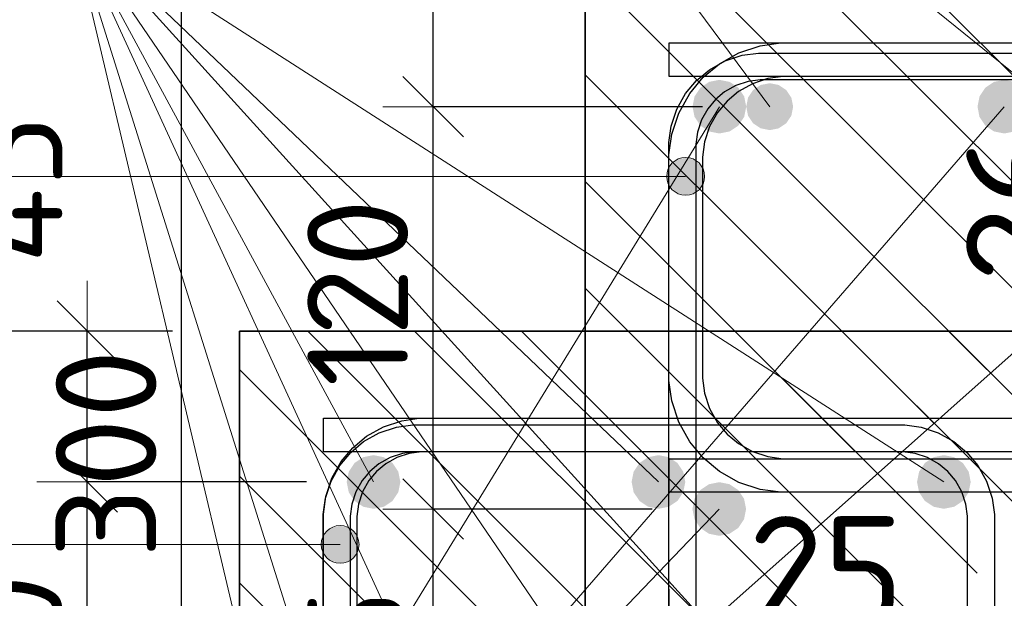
# Model space of a CAD drawing. Header units: metres. Extents: x -38 to 97, y -15 to 21.
# Tile 90 of 225: x 72.094 to 72.388, y 4.49 to 4.662. Entities that reach past the tile are written whole.
import ezdxf

# ---------------------------------------------------------------- set-up
doc = ezdxf.new("R2010")
doc.units = ezdxf.units.M
doc.header["$PDMODE"] = 65
for name, color, linetype, lineweight in [('XR$3$Арм. стержнями верхней зоны', 180, 'Continuous', 35), ('XR$3$Арм. стержнями нижней зоны', 180, 'Continuous', 35), ('XR$3$Арм.стержн. Арматура края', 96, 'Continuous', 35), ('XR$3$Арм.стержн. Доп. арматура', 180, 'Continuous', 35), ('XR$3$Арм.стержн. Хомут', 240, 'Continuous', 35), ('XR$3$Арм.стержн.горизонт. 1', 180, 'Continuous', 35), ('XR$3$Размерная линия (1)', 7, 'Continuous', 13), ('XR$3$Размерная линия_ общее', 7, 'Continuous', 13), ('XR$6$Арм. стержнями верхней зоны', 180, 'Continuous', 35), ('XR$6$Арм.стержн. Арматура края', 96, 'Continuous', 35), ('XR$6$Арм.стержн. Хомут', 240, 'Continuous', 35), ('XR$6$Арм.стержн.горизонт. 1', 180, 'Continuous', 35), ('XR$6$Размерная линия (1)', 7, 'Continuous', 13), ('XR$6$Размерная линия_ общее', 7, 'Continuous', 13)]:
    doc.layers.add(name, color=color, linetype=linetype, lineweight=lineweight)
doc.styles.add('ISOCPEUR', font='txt')
doc.dimstyles.new('DIMSTYLE_11', dxfattribs={"dimtxt": 0.033, "dimasz": 0.0375, "dimexe": 0, "dimexo": 0, "dimgap": 0.0165, "dimtad": 2, "dimdec": 0, "dimlfac": 1000, "dimrnd": 1, "dimzin": 12, "dimdsep": 46, "dimtxsty": 'ISOCPEUR', "dimblk1": 'ALL_ML_STRICH', "dimblk2": 'ALL_ML_STRICH', "dimsah": 1, "dimcen": 0, "dimclrd": 7, "dimclre": 256, "dimclrt": 7, "dimadec": 0, "dimazin": 0, "dimtfac": 1, "dimtdec": 0, "dimtix": 1, "dimtmove": 2, "dimatfit": 3, "dimfxl": 0, "dimtvp": 1.2, "dimtzin": 0, "dimlwd": 0, "dimlwe": -3, "dimarcsym": 0})
doc.dimstyles.new('DIMSTYLE_12', dxfattribs={"dimtxt": 0.03, "dimasz": 0.03, "dimexe": 0, "dimexo": 0, "dimgap": 0.015, "dimtad": 2, "dimdec": 0, "dimlfac": 1000, "dimrnd": 1, "dimzin": 12, "dimdsep": 46, "dimtxsty": 'ISOCPEUR', "dimblk1": 'ALL_ML_STRICH', "dimblk2": 'ALL_ML_STRICH', "dimsah": 1, "dimcen": 0, "dimclrd": 7, "dimclre": 256, "dimclrt": 7, "dimadec": 0, "dimazin": 0, "dimtfac": 1, "dimtdec": 0, "dimtix": 1, "dimtmove": 2, "dimatfit": 3, "dimfxl": 0, "dimtzin": 0, "dimlwd": 0, "dimlwe": -3, "dimarcsym": 0})
doc.dimstyles.new('DIMSTYLE_14', dxfattribs={"dimtxt": 0.03, "dimasz": 0.03, "dimexe": 0, "dimexo": 0, "dimgap": 0.015, "dimtad": 2, "dimdec": 0, "dimlfac": 1000, "dimrnd": 1, "dimzin": 12, "dimdsep": 46, "dimtxsty": 'ISOCPEUR', "dimblk1": 'ALL_ML_STRICH', "dimblk2": 'ALL_ML_STRICH', "dimsah": 1, "dimcen": 0, "dimclrd": 7, "dimclre": 256, "dimclrt": 7, "dimadec": 0, "dimazin": 0, "dimtfac": 1, "dimtdec": 0, "dimtix": 1, "dimtmove": 2, "dimatfit": 3, "dimfxl": 0, "dimtvp": 1.2, "dimtzin": 0, "dimlwd": 0, "dimlwe": -3, "dimarcsym": 0})
doc.dimstyles.new('DIMSTYLE_23', dxfattribs={"dimtxt": 0.03, "dimasz": 0.03, "dimexe": 0, "dimexo": 0, "dimgap": 0.015, "dimtad": 2, "dimdec": 0, "dimlfac": 1000, "dimrnd": 5, "dimzin": 12, "dimdsep": 46, "dimtxsty": 'ISOCPEUR', "dimblk1": 'ALL_ML_STRICH', "dimblk2": 'ALL_ML_STRICH', "dimsah": 1, "dimcen": 0, "dimclrd": 7, "dimclre": 256, "dimclrt": 7, "dimadec": 0, "dimazin": 0, "dimtfac": 1, "dimtdec": 0, "dimtix": 1, "dimtmove": 2, "dimatfit": 3, "dimfxl": 0, "dimtvp": 1.2, "dimtzin": 0, "dimlwd": 0, "dimlwe": -3, "dimarcsym": 0})
doc.dimstyles.new('DIMSTYLE_24', dxfattribs={"dimtxt": 0.03, "dimasz": 0.03, "dimexe": 0, "dimexo": 0, "dimgap": 0.015, "dimtad": 2, "dimdec": 0, "dimlfac": 1000, "dimrnd": 5, "dimzin": 12, "dimdsep": 46, "dimtxsty": 'ISOCPEUR', "dimblk1": 'ALL_ML_STRICH', "dimblk2": 'ALL_ML_STRICH', "dimsah": 1, "dimcen": 0, "dimclrd": 7, "dimclre": 256, "dimclrt": 7, "dimadec": 0, "dimazin": 0, "dimtfac": 1, "dimtdec": 0, "dimtix": 1, "dimtmove": 2, "dimatfit": 3, "dimfxl": 0, "dimtzin": 0, "dimlwd": 0, "dimlwe": -3, "dimarcsym": 0})
pattern_1 = [(135, (0, 0), (-0.031819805, -0.031819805), [0.4, -0.05, 0, -0.05]), (135, (-0.01591, -0.01591), (-0.031819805, -0.031819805), [0.8, -0.1, 0.1, -0.1])]

# ---------------------------------------------------------------- blocks, each defined once
blk = doc.blocks.new('ALL_ML_STRICH')
at = {"color": 0, "linetype": 'ByBlock', "lineweight": -2}
for p, q in [((0, -0.5), (0, 0.5)), ((-0.3, -0.3), (0.3, 0.3)), ((-1, 0), (0.5, 0))]:
    blk.add_line(p, q, dxfattribs=at)
blk = doc.blocks.new('*D80')
at = {"layer": 'DEFPOINTS', "color": 7, "linetype": 'Continuous', "lineweight": 13, "transparency": 33554687}
for p in [(72.26266, 4.68139), (72.14232, 4.38139), (72.26262, 4.38139)]:
    blk.add_point(p, dxfattribs=at)
at = {"layer": 'XR$3$Размерная линия (1)', "color": 9, "linetype": 'Continuous', "lineweight": -2, "true_color": 0xc7c7c7, "transparency": 33554687}
for p, q in [((72.24266, 4.68139), (72.14232, 4.68139)), ((72.24262, 4.38139), (72.14232, 4.38139))]:
    blk.add_line(p, q, dxfattribs=at)
at = {"layer": 'XR$3$Размерная линия (1)', "color": 7, "linetype": 'Continuous', "lineweight": -2, "transparency": 33554687}
blk.add_line((72.14232, 4.38139), (72.14232, 4.68139), dxfattribs=at)
at = {"layer": 'XR$3$Размерная линия (1)', "color": 7, "linetype": 'Continuous', "lineweight": 13, "transparency": 33554687, "xscale": 0.03, "yscale": 0.03, "zscale": 0.03}
for p, rotation in [((72.14232, 4.68139), 90), ((72.14232, 4.38139), 270)]:
    blk.add_blockref('ALL_ML_STRICH', p, dxfattribs=dict(at, rotation=rotation))
at = {"layer": 'XR$3$Размерная линия (1)', "color": 7, "linetype": 'Continuous', "lineweight": 13, "transparency": 33554687, "insert": (72.11982, 4.53289), "char_height": 0.03, "width": 0.09, "attachment_point": 5, "rotation": 90, "style": 'ISOCPEUR'}
blk.add_mtext('\\A1;{300}', dxfattribs=at)
blk = doc.blocks.new('*D93')
at = {"layer": 'DEFPOINTS', "color": 7, "linetype": 'Continuous', "lineweight": 13, "transparency": 33554687}
for p in [(72.26266, 4.47376), (72.26266, 4.43878), (72.28766, 4.43378)]:
    blk.add_point(p, dxfattribs=at)
at = {"layer": 'XR$3$Размерная линия_ общее', "color": 253, "linetype": 'Continuous', "lineweight": -2, "true_color": 0xa0a0a0, "transparency": 33554687}
for p, q in [((72.26266, 4.45878), (72.26266, 4.47376)), ((72.28766, 4.45378), (72.28766, 4.47376))]:
    blk.add_line(p, q, dxfattribs=at)
at = {"layer": 'XR$3$Размерная линия_ общее', "color": 7, "linetype": 'Continuous', "lineweight": -2, "transparency": 33554687}
blk.add_line((72.26266, 4.47376), (72.28766, 4.47376), dxfattribs=at)
at = {"layer": 'XR$3$Размерная линия_ общее', "color": 7, "linetype": 'Continuous', "lineweight": 13, "transparency": 33554687, "xscale": 0.0375, "yscale": 0.0375, "zscale": 0.0375, "rotation": 180}
blk.add_blockref('ALL_ML_STRICH', (72.26266, 4.47376), dxfattribs=at)
at = {"layer": 'XR$3$Размерная линия_ общее', "color": 7, "linetype": 'Continuous', "lineweight": 13, "transparency": 33554687, "xscale": 0.0375, "yscale": 0.0375, "zscale": 0.0375}
blk.add_blockref('ALL_ML_STRICH', (72.28766, 4.47376), dxfattribs=at)
at = {"layer": 'XR$3$Размерная линия_ общее', "color": 7, "linetype": 'Continuous', "lineweight": 13, "transparency": 33554687, "insert": (72.33439, 4.49776), "char_height": 0.033, "width": 0.066, "attachment_point": 5, "style": 'ISOCPEUR'}
blk.add_mtext('\\A1;{25}', dxfattribs=at)
at = {"layer": 'XR$3$Размерная линия_ общее', "color": 7, "linetype": 'Continuous', "lineweight": 13, "transparency": 33554687, "insert": (72.30744, 4.47355), "char_height": 0.027, "width": 0.00135, "attachment_point": 1, "line_spacing_factor": 0.60241, "style": 'ISOCPEUR'}
blk.add_mtext('з.с.', dxfattribs=at)
blk = doc.blocks.new('*D157')
at = {"layer": 'DEFPOINTS', "color": 7, "linetype": 'Continuous', "lineweight": 13, "transparency": 33554687}
for p in [(72.30259, 4.51639), (72.21732, 4.42139), (72.30259, 4.42139)]:
    blk.add_point(p, dxfattribs=at)
at = {"layer": 'XR$3$Размерная линия (1)', "color": 9, "linetype": 'Continuous', "lineweight": -2, "true_color": 0xc7c7c7, "transparency": 33554687}
for p, q in [((72.28259, 4.51639), (72.21732, 4.51639)), ((72.28259, 4.42139), (72.21732, 4.42139))]:
    blk.add_line(p, q, dxfattribs=at)
at = {"layer": 'XR$3$Размерная линия (1)', "color": 7, "linetype": 'Continuous', "lineweight": -2, "transparency": 33554687}
blk.add_line((72.21732, 4.42139), (72.21732, 4.51639), dxfattribs=at)
at = {"layer": 'XR$3$Размерная линия (1)', "color": 7, "linetype": 'Continuous', "lineweight": 13, "transparency": 33554687, "xscale": 0.03, "yscale": 0.03, "zscale": 0.03}
for p, rotation in [((72.21732, 4.51639), 90), ((72.21732, 4.42139), 270)]:
    blk.add_blockref('ALL_ML_STRICH', p, dxfattribs=dict(at, rotation=rotation))
at = {"layer": 'XR$3$Размерная линия (1)', "color": 7, "linetype": 'Continuous', "lineweight": 13, "transparency": 33554687, "insert": (72.19482, 4.47039), "char_height": 0.03, "width": 0.06, "attachment_point": 5, "rotation": 90, "style": 'ISOCPEUR'}
blk.add_mtext('\\A1;{95}', dxfattribs=at)
blk = doc.blocks.new('*D158')
at = {"layer": 'DEFPOINTS', "color": 7, "linetype": 'Continuous', "lineweight": 13, "transparency": 33554687}
for p in [(72.31762, 4.63639), (72.21732, 4.51639), (72.30259, 4.51639)]:
    blk.add_point(p, dxfattribs=at)
at = {"layer": 'XR$3$Размерная линия (1)', "color": 9, "linetype": 'Continuous', "lineweight": -2, "true_color": 0xc7c7c7, "transparency": 33554687}
for p, q in [((72.29762, 4.63639), (72.21732, 4.63639)), ((72.28259, 4.51639), (72.21732, 4.51639))]:
    blk.add_line(p, q, dxfattribs=at)
at = {"layer": 'XR$3$Размерная линия (1)', "color": 7, "linetype": 'Continuous', "lineweight": -2, "transparency": 33554687}
blk.add_line((72.21732, 4.51639), (72.21732, 4.63639), dxfattribs=at)
at = {"layer": 'XR$3$Размерная линия (1)', "color": 7, "linetype": 'Continuous', "lineweight": 13, "transparency": 33554687, "xscale": 0.03, "yscale": 0.03, "zscale": 0.03}
for p, rotation in [((72.21732, 4.63639), 90), ((72.21732, 4.51639), 270)]:
    blk.add_blockref('ALL_ML_STRICH', p, dxfattribs=dict(at, rotation=rotation))
at = {"layer": 'XR$3$Размерная линия (1)', "color": 7, "linetype": 'Continuous', "lineweight": 13, "transparency": 33554687, "insert": (72.19482, 4.58089), "char_height": 0.03, "width": 0.09, "attachment_point": 5, "rotation": 90, "style": 'ISOCPEUR'}
blk.add_mtext('\\A1;{120}', dxfattribs=at)
blk = doc.blocks.new('*D159')
at = {"layer": 'DEFPOINTS', "color": 7, "linetype": 'Continuous', "lineweight": 13, "transparency": 33554687}
for p in [(72.26262, 4.68139), (72.21732, 4.63639), (72.31762, 4.63639)]:
    blk.add_point(p, dxfattribs=at)
at = {"layer": 'XR$3$Размерная линия (1)', "color": 9, "linetype": 'Continuous', "lineweight": -2, "true_color": 0xc7c7c7, "transparency": 33554687}
for p, q in [((72.24262, 4.68139), (72.21732, 4.68139)), ((72.29762, 4.63639), (72.21732, 4.63639))]:
    blk.add_line(p, q, dxfattribs=at)
at = {"layer": 'XR$3$Размерная линия (1)', "color": 7, "linetype": 'Continuous', "lineweight": -2, "transparency": 33554687}
blk.add_line((72.21732, 4.63639), (72.21732, 4.68139), dxfattribs=at)
at = {"layer": 'XR$3$Размерная линия (1)', "color": 7, "linetype": 'Continuous', "lineweight": 13, "transparency": 33554687, "xscale": 0.03, "yscale": 0.03, "zscale": 0.03}
for p, rotation in [((72.21732, 4.68139), 90), ((72.21732, 4.63639), 270)]:
    blk.add_blockref('ALL_ML_STRICH', p, dxfattribs=dict(at, rotation=rotation))
at = {"layer": 'XR$3$Размерная линия (1)', "color": 7, "linetype": 'Continuous', "lineweight": 13, "transparency": 33554687, "insert": (72.19521, 4.72868), "char_height": 0.03, "width": 0.06, "attachment_point": 5, "rotation": 90, "style": 'ISOCPEUR'}
blk.add_mtext('\\A1;{45}', dxfattribs=at)
blk = doc.blocks.new('*D161')
at = {"layer": 'DEFPOINTS', "color": 7, "linetype": 'Continuous', "lineweight": 13, "transparency": 33554687}
for p in [(72.26262, 4.75514), (72.26262, 4.68139), (72.31762, 4.64639)]:
    blk.add_point(p, dxfattribs=at)
at = {"layer": 'XR$3$Размерная линия (1)', "color": 9, "linetype": 'Continuous', "lineweight": -2, "true_color": 0xc7c7c7, "transparency": 33554687}
for p, q in [((72.26262, 4.70139), (72.26262, 4.75514)), ((72.31762, 4.66639), (72.31762, 4.75514))]:
    blk.add_line(p, q, dxfattribs=at)
at = {"layer": 'XR$3$Размерная линия (1)', "color": 7, "linetype": 'Continuous', "lineweight": -2, "transparency": 33554687}
blk.add_line((72.26262, 4.75514), (72.31762, 4.75514), dxfattribs=at)
at = {"layer": 'XR$3$Размерная линия (1)', "color": 7, "linetype": 'Continuous', "lineweight": 13, "transparency": 33554687, "xscale": 0.03, "yscale": 0.03, "zscale": 0.03, "rotation": 180}
blk.add_blockref('ALL_ML_STRICH', (72.26262, 4.75514), dxfattribs=at)
at = {"layer": 'XR$3$Размерная линия (1)', "color": 7, "linetype": 'Continuous', "lineweight": 13, "transparency": 33554687, "xscale": 0.03, "yscale": 0.03, "zscale": 0.03}
blk.add_blockref('ALL_ML_STRICH', (72.31762, 4.75514), dxfattribs=at)
at = {"layer": 'XR$3$Размерная линия (1)', "color": 7, "linetype": 'Continuous', "lineweight": 13, "transparency": 33554687, "insert": (72.34785, 4.82749), "char_height": 0.03, "width": 0.06, "attachment_point": 5, "style": 'ISOCPEUR'}
blk.add_mtext('\\A1;{55}', dxfattribs=at)
blk = doc.blocks.new('*D162')
at = {"layer": 'DEFPOINTS', "color": 7, "linetype": 'Continuous', "lineweight": 13, "transparency": 33554687}
for p in [(72.31762, 4.75514), (72.31762, 4.64639), (72.40255, 4.64639)]:
    blk.add_point(p, dxfattribs=at)
at = {"layer": 'XR$3$Размерная линия (1)', "color": 9, "linetype": 'Continuous', "lineweight": -2, "true_color": 0xc7c7c7, "transparency": 33554687}
for p, q in [((72.31762, 4.66639), (72.31762, 4.75514)), ((72.40255, 4.66639), (72.40255, 4.75514))]:
    blk.add_line(p, q, dxfattribs=at)
at = {"layer": 'XR$3$Размерная линия (1)', "color": 7, "linetype": 'Continuous', "lineweight": -2, "transparency": 33554687}
blk.add_line((72.31762, 4.75514), (72.40255, 4.75514), dxfattribs=at)
at = {"layer": 'XR$3$Размерная линия (1)', "color": 7, "linetype": 'Continuous', "lineweight": 13, "transparency": 33554687, "xscale": 0.03, "yscale": 0.03, "zscale": 0.03, "rotation": 180}
blk.add_blockref('ALL_ML_STRICH', (72.31762, 4.75514), dxfattribs=at)
at = {"layer": 'XR$3$Размерная линия (1)', "color": 7, "linetype": 'Continuous', "lineweight": 13, "transparency": 33554687, "xscale": 0.03, "yscale": 0.03, "zscale": 0.03}
blk.add_blockref('ALL_ML_STRICH', (72.40255, 4.75514), dxfattribs=at)
at = {"layer": 'XR$3$Размерная линия (1)', "color": 7, "linetype": 'Continuous', "lineweight": 13, "transparency": 33554687, "insert": (72.36159, 4.77764), "char_height": 0.03, "width": 0.06, "attachment_point": 5, "style": 'ISOCPEUR'}
blk.add_mtext('\\A1;{85}', dxfattribs=at)
blk = doc.blocks.new('*D643')
at = {"layer": 'DEFPOINTS', "color": 7, "linetype": 'Continuous', "lineweight": 13, "transparency": 33554687}
for p in [(72.15958, 4.56945), (72.03923, 4.26945), (72.15954, 4.26945)]:
    blk.add_point(p, dxfattribs=at)
at = {"layer": 'XR$6$Размерная линия (1)', "color": 9, "linetype": 'Continuous', "lineweight": -2, "true_color": 0xc7c7c7, "transparency": 33554687}
for p, q in [((72.13958, 4.56945), (72.03923, 4.56945)), ((72.13954, 4.26945), (72.03923, 4.26945))]:
    blk.add_line(p, q, dxfattribs=at)
at = {"layer": 'XR$6$Размерная линия (1)', "color": 7, "linetype": 'Continuous', "lineweight": -2, "transparency": 33554687}
blk.add_line((72.03923, 4.26945), (72.03923, 4.56945), dxfattribs=at)
at = {"layer": 'XR$6$Размерная линия (1)', "color": 7, "linetype": 'Continuous', "lineweight": 13, "transparency": 33554687, "xscale": 0.03, "yscale": 0.03, "zscale": 0.03}
for p, rotation in [((72.03923, 4.56945), 90), ((72.03923, 4.26945), 270)]:
    blk.add_blockref('ALL_ML_STRICH', p, dxfattribs=dict(at, rotation=rotation))
at = {"layer": 'XR$6$Размерная линия (1)', "color": 7, "linetype": 'Continuous', "lineweight": 13, "transparency": 33554687, "insert": (72.01673, 4.42095), "char_height": 0.03, "width": 0.09, "attachment_point": 5, "rotation": 90, "style": 'ISOCPEUR'}
blk.add_mtext('\\A1;{300}', dxfattribs=at)
blk = doc.blocks.new('*D767')
at = {"layer": 'DEFPOINTS', "color": 7, "linetype": 'Continuous', "lineweight": 13, "transparency": 33554687}
for p in [(72.37673, 4.56945), (72.37673, 4.54345), (72.41671, 4.54345)]:
    blk.add_point(p, dxfattribs=at)
at = {"layer": 'XR$6$Размерная линия_ общее', "color": 253, "linetype": 'Continuous', "lineweight": -2, "true_color": 0xa0a0a0, "transparency": 33554687}
for p, q in [((72.39673, 4.56945), (72.41671, 4.56945)), ((72.39673, 4.54345), (72.41671, 4.54345))]:
    blk.add_line(p, q, dxfattribs=at)
at = {"layer": 'XR$6$Размерная линия_ общее', "color": 7, "linetype": 'Continuous', "lineweight": -2, "transparency": 33554687}
blk.add_line((72.41671, 4.54345), (72.41671, 4.56945), dxfattribs=at)
at = {"layer": 'XR$6$Размерная линия_ общее', "color": 7, "linetype": 'Continuous', "lineweight": 13, "transparency": 33554687, "xscale": 0.0375, "yscale": 0.0375, "zscale": 0.0375}
for p, rotation in [((72.41671, 4.56945), 90), ((72.41671, 4.54345), 270)]:
    blk.add_blockref('ALL_ML_STRICH', p, dxfattribs=dict(at, rotation=rotation))
at = {"layer": 'XR$6$Размерная линия_ общее', "color": 7, "linetype": 'Continuous', "lineweight": 13, "transparency": 33554687, "insert": (72.41625, 4.58681), "char_height": 0.027, "width": 0.00135, "attachment_point": 1, "rotation": 90, "line_spacing_factor": 0.60241, "style": 'ISOCPEUR'}
blk.add_mtext('з.с.', dxfattribs=at)
at = {"layer": 'XR$6$Размерная линия_ общее', "color": 7, "linetype": 'Continuous', "lineweight": 13, "transparency": 33554687, "insert": (72.39271, 4.60717), "char_height": 0.033, "width": 0.066, "attachment_point": 5, "rotation": 90, "style": 'ISOCPEUR'}
blk.add_mtext('\\A1;{26}', dxfattribs=at)
blk = doc.blocks.new('*D943')
at = {"layer": 'DEFPOINTS', "color": 7, "linetype": 'Continuous', "lineweight": 13, "transparency": 33554687}
for p in [(72.19954, 4.52445), (72.11423, 4.40445), (72.1995, 4.40445)]:
    blk.add_point(p, dxfattribs=at)
at = {"layer": 'XR$6$Размерная линия (1)', "color": 9, "linetype": 'Continuous', "lineweight": -2, "true_color": 0xc7c7c7, "transparency": 33554687}
for p, q in [((72.17954, 4.52445), (72.11423, 4.52445)), ((72.1795, 4.40445), (72.11423, 4.40445))]:
    blk.add_line(p, q, dxfattribs=at)
at = {"layer": 'XR$6$Размерная линия (1)', "color": 7, "linetype": 'Continuous', "lineweight": -2, "transparency": 33554687}
blk.add_line((72.11423, 4.40445), (72.11423, 4.52445), dxfattribs=at)
at = {"layer": 'XR$6$Размерная линия (1)', "color": 7, "linetype": 'Continuous', "lineweight": 13, "transparency": 33554687, "xscale": 0.03, "yscale": 0.03, "zscale": 0.03}
for p, rotation in [((72.11423, 4.52445), 90), ((72.11423, 4.40445), 270)]:
    blk.add_blockref('ALL_ML_STRICH', p, dxfattribs=dict(at, rotation=rotation))
at = {"layer": 'XR$6$Размерная линия (1)', "color": 7, "linetype": 'Continuous', "lineweight": 13, "transparency": 33554687, "insert": (72.09173, 4.46895), "char_height": 0.03, "width": 0.09, "attachment_point": 5, "rotation": 90, "style": 'ISOCPEUR'}
blk.add_mtext('\\A1;{120}', dxfattribs=at)
blk = doc.blocks.new('*D944')
at = {"layer": 'DEFPOINTS', "color": 7, "linetype": 'Continuous', "lineweight": 13, "transparency": 33554687}
for p in [(72.15954, 4.56945), (72.11423, 4.52445), (72.19954, 4.52445)]:
    blk.add_point(p, dxfattribs=at)
at = {"layer": 'XR$6$Размерная линия (1)', "color": 9, "linetype": 'Continuous', "lineweight": -2, "true_color": 0xc7c7c7, "transparency": 33554687}
for p, q in [((72.13954, 4.56945), (72.11423, 4.56945)), ((72.17954, 4.52445), (72.11423, 4.52445))]:
    blk.add_line(p, q, dxfattribs=at)
at = {"layer": 'XR$6$Размерная линия (1)', "color": 7, "linetype": 'Continuous', "lineweight": -2, "transparency": 33554687}
blk.add_line((72.11423, 4.52445), (72.11423, 4.56945), dxfattribs=at)
at = {"layer": 'XR$6$Размерная линия (1)', "color": 7, "linetype": 'Continuous', "lineweight": 13, "transparency": 33554687, "xscale": 0.03, "yscale": 0.03, "zscale": 0.03}
for p, rotation in [((72.11423, 4.56945), 90), ((72.11423, 4.52445), 270)]:
    blk.add_blockref('ALL_ML_STRICH', p, dxfattribs=dict(at, rotation=rotation))
at = {"layer": 'XR$6$Размерная линия (1)', "color": 7, "linetype": 'Continuous', "lineweight": 13, "transparency": 33554687, "insert": (72.09183, 4.61173), "char_height": 0.03, "width": 0.06, "attachment_point": 5, "rotation": 90, "style": 'ISOCPEUR'}
blk.add_mtext('\\A1;{45}', dxfattribs=at)

msp = doc.modelspace()

# ---------------------------------------------------------------- hatches: boundary and pattern name
at = {"linetype": 'Continuous', "lineweight": 25, "transparency": 33554687}
h = msp.add_hatch(dxfattribs=at)
h.set_pattern_fill('__________540', scale=0.015, style=0, pattern_type=2)
h.set_pattern_definition(pattern_1)
h.paths.add_polyline_path([(72.51262, 4.68139), (72.26262, 4.68139), (72.26262, 4.38139), (72.51262, 4.38139)], flags=0)
at = {"linetype": 'Continuous', "lineweight": 13, "transparency": 33554687}
h = msp.add_hatch(dxfattribs=at)
h.set_pattern_fill('__________540', scale=0.015, style=0, pattern_type=2)
h.set_pattern_definition(pattern_1)
h.paths.add_polyline_path([(72.15958, 4.56945), (72.15958, 4.36945), (72.61754, 4.36945), (72.61754, 4.56945)], flags=0)
at = {"layer": 'XR$3$Арм.стержн. Арматура края', "linetype": 'Continuous', "lineweight": 13, "transparency": 33554687}
for points in [[(72.28773, 4.61842), (72.28975, 4.61077), (72.28975, 4.62045)], [(72.28975, 4.62045), (72.29257, 4.60999), (72.29257, 4.62124)], [(72.28975, 4.62045), (72.28975, 4.61077), (72.29257, 4.60999)], [(72.29257, 4.62124), (72.29257, 4.60999), (72.29538, 4.61077)], [(72.29257, 4.62124), (72.29538, 4.61077), (72.29538, 4.62045)], [(72.29538, 4.62045), (72.29538, 4.61077), (72.2974, 4.6128)], [(72.29538, 4.62045), (72.2974, 4.6128), (72.2974, 4.61842)], [(72.28773, 4.6128), (72.28773, 4.61842), (72.28694, 4.61561)], [(72.28773, 4.61842), (72.28773, 4.6128), (72.28975, 4.61077)], [(72.2974, 4.61842), (72.2974, 4.6128), (72.29819, 4.61561)]]:
    msp.add_hatch(color=7, dxfattribs=at).paths.add_polyline_path(points)
at = {"layer": 'XR$3$Арм.стержн. Доп. арматура', "linetype": 'Continuous', "lineweight": 50, "transparency": 33554687}
msp.add_hatch(color=7, dxfattribs=at).paths.add_polyline_path([(72.32462, 4.63639), (72.32409, 4.63907), (72.32257, 4.64134), (72.3203, 4.64286), (72.31762, 4.64339), (72.31495, 4.64286), (72.31267, 4.64134), (72.31116, 4.63907), (72.31062, 4.63639), (72.31116, 4.63371), (72.31267, 4.63144), (72.31495, 4.62993), (72.31762, 4.62939), (72.3203, 4.62993), (72.32257, 4.63144), (72.32409, 4.63371)])
at = {"layer": 'XR$3$Арм.стержн.горизонт. 1', "linetype": 'Continuous', "lineweight": 50, "transparency": 33554687}
for points in [[(72.31062, 4.63639), (72.31002, 4.63945), (72.30828, 4.64205), (72.30569, 4.64378), (72.30262, 4.64439), (72.29956, 4.64378), (72.29697, 4.64205), (72.29523, 4.63945), (72.29462, 4.63639), (72.29523, 4.63333), (72.29697, 4.63074), (72.29956, 4.629), (72.30262, 4.62839), (72.30569, 4.629), (72.30828, 4.63074), (72.31002, 4.63333)], [(72.39555, 4.63639), (72.39494, 4.63945), (72.39321, 4.64205), (72.39061, 4.64378), (72.38755, 4.64439), (72.38449, 4.64378), (72.38189, 4.64205), (72.38016, 4.63945), (72.37955, 4.63639), (72.38016, 4.63333), (72.38189, 4.63074), (72.38449, 4.629), (72.38755, 4.62839), (72.39061, 4.629), (72.39321, 4.63074), (72.39494, 4.63333)], [(72.31059, 4.51639), (72.30998, 4.51945), (72.30824, 4.52205), (72.30565, 4.52378), (72.30259, 4.52439), (72.29953, 4.52378), (72.29693, 4.52205), (72.2952, 4.51945), (72.29459, 4.51639), (72.2952, 4.51333), (72.29693, 4.51074), (72.29953, 4.509), (72.30259, 4.50839), (72.30565, 4.509), (72.30824, 4.51074), (72.30998, 4.51333)]]:
    msp.add_hatch(color=7, dxfattribs=at).paths.add_polyline_path(points)
at = {"layer": 'XR$6$Арм.стержн. Арматура края', "linetype": 'Continuous', "lineweight": 13, "transparency": 33554687}
for points in [[(72.18677, 4.51066), (72.18958, 4.5002), (72.18958, 4.51145)], [(72.18958, 4.51145), (72.18958, 4.5002), (72.19239, 4.50098)], [(72.18958, 4.51145), (72.19239, 4.50098), (72.19239, 4.51066)], [(72.18474, 4.50301), (72.18474, 4.50863), (72.18395, 4.50582)], [(72.18474, 4.50863), (72.18677, 4.50098), (72.18677, 4.51066)], [(72.18474, 4.50863), (72.18474, 4.50301), (72.18677, 4.50098)], [(72.18677, 4.51066), (72.18677, 4.50098), (72.18958, 4.5002)], [(72.19239, 4.51066), (72.19239, 4.50098), (72.19442, 4.50301)], [(72.19239, 4.51066), (72.19442, 4.50301), (72.19442, 4.50863)], [(72.19442, 4.50863), (72.19442, 4.50301), (72.1952, 4.50582)]]:
    msp.add_hatch(color=7, dxfattribs=at).paths.add_polyline_path(points)
at = {"layer": 'XR$6$Арм.стержн.горизонт. 1', "linetype": 'Continuous', "lineweight": 50, "transparency": 33554687}
for points in [[(72.20754, 4.52445), (72.20693, 4.52751), (72.2052, 4.53011), (72.2026, 4.53184), (72.19954, 4.53245), (72.19648, 4.53184), (72.19388, 4.53011), (72.19215, 4.52751), (72.19154, 4.52445), (72.19215, 4.52139), (72.19388, 4.51879), (72.19648, 4.51706), (72.19954, 4.51645), (72.2026, 4.51706), (72.2052, 4.51879), (72.20693, 4.52139)], [(72.29246, 4.52445), (72.29186, 4.52751), (72.29012, 4.53011), (72.28753, 4.53184), (72.28446, 4.53245), (72.2814, 4.53184), (72.27881, 4.53011), (72.27707, 4.52751), (72.27646, 4.52445), (72.27707, 4.52139), (72.27881, 4.51879), (72.2814, 4.51706), (72.28446, 4.51645), (72.28753, 4.51706), (72.29012, 4.51879), (72.29186, 4.52139)], [(72.37754, 4.52445), (72.37693, 4.52751), (72.3752, 4.53011), (72.3726, 4.53184), (72.36954, 4.53245), (72.36648, 4.53184), (72.36388, 4.53011), (72.36215, 4.52751), (72.36154, 4.52445), (72.36215, 4.52139), (72.36388, 4.51879), (72.36648, 4.51706), (72.36954, 4.51645), (72.3726, 4.51706), (72.3752, 4.51879), (72.37693, 4.52139)]]:
    msp.add_hatch(color=7, dxfattribs=at).paths.add_polyline_path(points)

# ---------------------------------------------------------------- linework, layer by layer
at = {"color": 7, "linetype": 'Continuous', "lineweight": 35, "transparency": 33554687}
for p, q in [((72.26262, 4.68139), (72.26262, 4.38139)), ((72.15958, 4.56945), (72.15958, 4.36945)), ((72.61754, 4.56945), (72.15958, 4.56945))]:
    msp.add_line(p, q, dxfattribs=at)
at = {"layer": 'XR$3$Арм. стержнями верхней зоны', "color": 4, "linetype": 'Continuous', "lineweight": 25, "transparency": 33554687}
msp.add_lwpolyline([(72.28762, 4.65539), (72.66681, 4.65539), (72.66681, 4.64539), (72.28762, 4.64539), (72.28762, 4.65539)], dxfattribs=at)
at = {"layer": 'XR$3$Арм. стержнями нижней зоны', "color": 4, "linetype": 'Continuous', "lineweight": 25, "transparency": 33554687}
msp.add_lwpolyline([(72.28762, 4.53139), (72.66681, 4.53139), (72.66681, 4.52139), (72.28762, 4.52139), (72.28762, 4.53139)], dxfattribs=at)
at = {"layer": 'XR$3$Арм.стержн. Арматура края', "color": 7, "linetype": 'Continuous', "lineweight": 13, "transparency": 33554687}
for p, q in [((72.29257, 4.62124), (72.29257, 4.62124)), ((71.84244, 4.61561), (72.14944, 4.61561)), ((72.14944, 4.61561), (72.29257, 4.61561)), ((72.28694, 4.61561), (72.28694, 4.61561)), ((72.29819, 4.61561), (72.29819, 4.61561)), ((72.29257, 4.60999), (72.29257, 4.60999))]:
    msp.add_line(p, q, dxfattribs=at)
at = {"layer": 'XR$3$Арм.стержн. Арматура края', "color": 4, "linetype": 'Continuous', "lineweight": 25, "transparency": 33554687}
for points in [[(72.66681, 4.52139), (72.32091, 4.52139), (72.31481, 4.52224), (72.30846, 4.52434), (72.30262, 4.52761), (72.2978, 4.53163), (72.29378, 4.53644), (72.29051, 4.54229), (72.28842, 4.54864), (72.28757, 4.55474), (72.28757, 4.62205), (72.28842, 4.62815), (72.29051, 4.6345), (72.29378, 4.64034), (72.2978, 4.64516), (72.30262, 4.64918), (72.30846, 4.65245), (72.31481, 4.65454), (72.32091, 4.65539), (72.66681, 4.65539)], [(72.66681, 4.64539), (72.32161, 4.64539), (72.31709, 4.64476), (72.31251, 4.64325), (72.30832, 4.64091), (72.3049, 4.63806), (72.30205, 4.63464), (72.29971, 4.63045), (72.2982, 4.62587), (72.29757, 4.62135), (72.29757, 4.55543), (72.2982, 4.55091), (72.29971, 4.54633), (72.30205, 4.54214), (72.3049, 4.53873), (72.30832, 4.53588), (72.31251, 4.53353), (72.31709, 4.53202), (72.32161, 4.53139), (72.66681, 4.53139)]]:
    msp.add_lwpolyline(points, dxfattribs=at)
at = {"layer": 'XR$3$Арм.стержн. Арматура края', "color": 7, "linetype": 'Continuous', "lineweight": 13, "transparency": 33554687}
msp.add_circle((72.29257, 4.61561), 0.00563, dxfattribs=at)
at = {"layer": 'XR$3$Арм.стержн. Доп. арматура', "color": 7, "linetype": 'Continuous', "lineweight": 13, "transparency": 33554687}
for q in [(72.40255, 4.63639), (72.31762, 4.63639)]:
    msp.add_line((72.18973, 4.80895), q, dxfattribs=at)
at = {"layer": 'XR$3$Арм.стержн. Хомут', "color": 40, "linetype": 'Continuous', "lineweight": 25, "transparency": 33554687}
for points in [[(72.28759, 4.43307), (72.28759, 4.62572), (72.28827, 4.6306), (72.28994, 4.63568), (72.29256, 4.64035), (72.29578, 4.6442), (72.29963, 4.64742), (72.3043, 4.65004), (72.30938, 4.65171), (72.31426, 4.65239), (72.46095, 4.65239)], [(72.28759, 4.43307), (72.28759, 4.62572), (72.28827, 4.6306), (72.28994, 4.63568), (72.29256, 4.64035), (72.29578, 4.6442), (72.29963, 4.64742), (72.3043, 4.65004), (72.30938, 4.65171), (72.31426, 4.65239), (72.46095, 4.65239)], [(72.28759, 4.43307), (72.28759, 4.62572), (72.28827, 4.6306), (72.28994, 4.63568), (72.29256, 4.64035), (72.29578, 4.6442), (72.29963, 4.64742), (72.3043, 4.65004), (72.30938, 4.65171), (72.31426, 4.65239), (72.46095, 4.65239)], [(72.46039, 4.64439), (72.31482, 4.64439), (72.3112, 4.64389), (72.30754, 4.64268), (72.30419, 4.6408), (72.30146, 4.63852), (72.29918, 4.63579), (72.2973, 4.63244), (72.29609, 4.62878), (72.29559, 4.62516), (72.29559, 4.43362)], [(72.46039, 4.64439), (72.31482, 4.64439), (72.3112, 4.64389), (72.30754, 4.64268), (72.30419, 4.6408), (72.30146, 4.63852), (72.29918, 4.63579), (72.2973, 4.63244), (72.29609, 4.62878), (72.29559, 4.62516), (72.29559, 4.43362)], [(72.46039, 4.64439), (72.31482, 4.64439), (72.3112, 4.64389), (72.30754, 4.64268), (72.30419, 4.6408), (72.30146, 4.63852), (72.29918, 4.63579), (72.2973, 4.63244), (72.29609, 4.62878), (72.29559, 4.62516), (72.29559, 4.43362)]]:
    msp.add_lwpolyline(points, dxfattribs=at)
at = {"layer": 'XR$3$Арм.стержн.горизонт. 1', "color": 7, "linetype": 'Continuous', "lineweight": 13, "transparency": 33554687}
for q in [(72.47263, 4.63639), (72.30262, 4.63639), (72.38755, 4.63639), (72.30259, 4.51639)]:
    msp.add_line((72.09858, 4.3033), q, dxfattribs=at)
at = {"layer": 'XR$6$Арм. стержнями верхней зоны', "color": 4, "linetype": 'Continuous', "lineweight": 25, "transparency": 33554687}
msp.add_lwpolyline([(72.18458, 4.54345), (72.62254, 4.54345), (72.62254, 4.53345), (72.18458, 4.53345), (72.18458, 4.54345)], dxfattribs=at)
at = {"layer": 'XR$6$Арм.стержн. Арматура края', "color": 7, "linetype": 'Continuous', "lineweight": 13, "transparency": 33554687}
for p, q in [((72.18958, 4.51145), (72.18958, 4.51145)), ((72.03148, 4.50582), (72.18958, 4.50582)), ((72.18395, 4.50582), (72.18395, 4.50582)), ((72.1952, 4.50582), (72.1952, 4.50582)), ((72.18958, 4.5002), (72.18958, 4.5002))]:
    msp.add_line(p, q, dxfattribs=at)
at = {"layer": 'XR$6$Арм.стержн. Арматура края', "color": 4, "linetype": 'Continuous', "lineweight": 25, "transparency": 33554687}
for points in [[(72.62254, 4.40945), (72.21314, 4.40945), (72.20793, 4.41017), (72.20249, 4.41197), (72.19748, 4.41477), (72.19335, 4.41822), (72.1899, 4.42235), (72.1871, 4.42736), (72.1853, 4.4328), (72.18458, 4.43801), (72.18458, 4.51488), (72.1853, 4.5201), (72.1871, 4.52554), (72.1899, 4.53055), (72.19335, 4.53468), (72.19748, 4.53812), (72.20249, 4.54093), (72.20793, 4.54272), (72.21314, 4.54345), (72.62254, 4.54345)], [(72.62254, 4.53345), (72.21384, 4.53345), (72.2102, 4.53294), (72.20653, 4.53173), (72.20318, 4.52985), (72.20045, 4.52758), (72.19817, 4.52485), (72.19629, 4.52149), (72.19508, 4.51783), (72.19458, 4.51419), (72.19458, 4.43871), (72.19508, 4.43507), (72.19629, 4.4314), (72.19817, 4.42805), (72.20045, 4.42532), (72.20318, 4.42304), (72.20653, 4.42116), (72.2102, 4.41995), (72.21384, 4.41945), (72.62254, 4.41945)]]:
    msp.add_lwpolyline(points, dxfattribs=at)
at = {"layer": 'XR$6$Арм.стержн. Арматура края', "color": 7, "linetype": 'Continuous', "lineweight": 13, "transparency": 33554687}
msp.add_circle((72.18958, 4.50582), 0.00563, dxfattribs=at)
at = {"layer": 'XR$6$Арм.стержн. Хомут', "color": 40, "linetype": 'Continuous', "lineweight": 25, "transparency": 33554687}
for points in [[(72.18454, 4.3173), (72.18454, 4.51477), (72.18522, 4.51965), (72.18689, 4.52473), (72.18951, 4.52941), (72.19273, 4.53326), (72.19658, 4.53648), (72.20126, 4.53909), (72.20634, 4.54077), (72.21122, 4.54145), (72.3579, 4.54145), (72.36278, 4.54077), (72.36786, 4.53909), (72.37254, 4.53648), (72.37639, 4.53326), (72.37961, 4.52941), (72.38223, 4.52473), (72.3839, 4.51965), (72.38458, 4.51477), (72.38458, 4.32113)], [(72.18454, 4.3173), (72.18454, 4.51477), (72.18522, 4.51965), (72.18689, 4.52473), (72.18951, 4.52941), (72.19273, 4.53326), (72.19658, 4.53648), (72.20126, 4.53909), (72.20634, 4.54077), (72.21122, 4.54145), (72.3579, 4.54145), (72.36278, 4.54077), (72.36786, 4.53909), (72.37254, 4.53648), (72.37639, 4.53326), (72.37961, 4.52941), (72.38223, 4.52473), (72.3839, 4.51965), (72.38458, 4.51477), (72.38458, 4.32113)], [(72.18454, 4.3173), (72.18454, 4.51477), (72.18522, 4.51965), (72.18689, 4.52473), (72.18951, 4.52941), (72.19273, 4.53326), (72.19658, 4.53648), (72.20126, 4.53909), (72.20634, 4.54077), (72.21122, 4.54145), (72.3579, 4.54145), (72.36278, 4.54077), (72.36786, 4.53909), (72.37254, 4.53648), (72.37639, 4.53326), (72.37961, 4.52941), (72.38223, 4.52473), (72.3839, 4.51965), (72.38458, 4.51477), (72.38458, 4.32113)], [(72.37658, 4.32168), (72.37658, 4.51422), (72.37608, 4.51783), (72.37487, 4.5215), (72.37299, 4.52485), (72.37071, 4.52758), (72.36798, 4.52986), (72.36463, 4.53174), (72.36096, 4.53295), (72.35735, 4.53345), (72.21177, 4.53345), (72.20816, 4.53295), (72.20449, 4.53174), (72.20114, 4.52986), (72.19841, 4.52758), (72.19613, 4.52485), (72.19425, 4.5215), (72.19304, 4.51783), (72.19254, 4.51422), (72.19254, 4.31785)], [(72.37658, 4.32168), (72.37658, 4.51422), (72.37608, 4.51783), (72.37487, 4.5215), (72.37299, 4.52485), (72.37071, 4.52758), (72.36798, 4.52986), (72.36463, 4.53174), (72.36096, 4.53295), (72.35735, 4.53345), (72.21177, 4.53345), (72.20816, 4.53295), (72.20449, 4.53174), (72.20114, 4.52986), (72.19841, 4.52758), (72.19613, 4.52485), (72.19425, 4.5215), (72.19304, 4.51783), (72.19254, 4.51422), (72.19254, 4.31785)], [(72.37658, 4.32168), (72.37658, 4.51422), (72.37608, 4.51783), (72.37487, 4.5215), (72.37299, 4.52485), (72.37071, 4.52758), (72.36798, 4.52986), (72.36463, 4.53174), (72.36096, 4.53295), (72.35735, 4.53345), (72.21177, 4.53345), (72.20816, 4.53295), (72.20449, 4.53174), (72.20114, 4.52986), (72.19841, 4.52758), (72.19613, 4.52485), (72.19425, 4.5215), (72.19304, 4.51783), (72.19254, 4.51422), (72.19254, 4.31785)]]:
    msp.add_lwpolyline(points, dxfattribs=at)
at = {"layer": 'XR$6$Арм.стержн.горизонт. 1', "color": 7, "linetype": 'Continuous', "lineweight": 13, "transparency": 33554687}
for q in [(72.36958, 4.40445), (72.19954, 4.52445), (72.36958, 4.30945), (72.2845, 4.30945), (72.1995, 4.30945), (72.28446, 4.52445), (72.36954, 4.52445), (72.1995, 4.40445)]:
    msp.add_line((72.10914, 4.6918), q, dxfattribs=at)

# ---------------------------------------------------------------- texts
at = {"layer": 'XR$3$Арм.стержн. Арматура края', "color": 7, "linetype": 'Continuous', "lineweight": 25, "transparency": 33554687, "insert": (71.86244, 4.63161), "char_height": 0.03, "width": 0.2806692, "attachment_point": 7, "style": 'ISOCPEUR'}
msp.add_mtext('\\W0.92;ø10 L=1135mm ', dxfattribs=at)

# ---------------------------------------------------------------- dimensions: what is measured, and where the dimension line sits
at = {"layer": 'XR$3$Размерная линия (1)', "color": 7, "linetype": 'Continuous', "lineweight": 13, "transparency": 33554687}
for base, p1, p2, dimstyle, picture, middle in [((72.31762, 4.75514), (72.26262, 4.70139), (72.31762, 4.66639), 'DIMSTYLE_23', '*D161', (72.34785, 4.82749)), ((72.40255, 4.75514), (72.31762, 4.66639), (72.40255, 4.66639), 'DIMSTYLE_24', '*D162', (72.36159, 4.77764))]:
    dim = msp.add_linear_dim(base=base, p1=p1, p2=p2, dimstyle=dimstyle, override={"dimpost": '<>', "dimclrd": 7, "dimclre": 9, "dimclrt": 7, "dimlwd": 0, "dimlwe": 65533}, dxfattribs=at)
    dim.commit()
    dim.dimension.update_dxf_attribs({"geometry": picture, "text_midpoint": middle, "dimtype": 160})
for base, p1, p2, dimstyle, picture, middle in [((72.21732, 4.68139), (72.29762, 4.63639), (72.24262, 4.68139), 'DIMSTYLE_14', '*D159', (72.19521, 4.72868)), ((72.14232, 4.68139), (72.24262, 4.38139), (72.24266, 4.68139), 'DIMSTYLE_12', '*D80', (72.11982, 4.53289)), ((72.21732, 4.63639), (72.28259, 4.51639), (72.29762, 4.63639), 'DIMSTYLE_12', '*D158', (72.19482, 4.58089)), ((72.21732, 4.51639), (72.28259, 4.42139), (72.28259, 4.51639), 'DIMSTYLE_12', '*D157', (72.19482, 4.47039))]:
    dim = msp.add_linear_dim(base=base, p1=p1, p2=p2, angle=90, dimstyle=dimstyle, override={"dimpost": '<>', "dimclrd": 7, "dimclre": 9, "dimclrt": 7, "dimlwd": 0, "dimlwe": 65533}, dxfattribs=at)
    dim.commit()
    dim.dimension.update_dxf_attribs({"geometry": picture, "text_midpoint": middle, "dimtype": 160})
at = {"layer": 'XR$3$Размерная линия_ общее', "color": 7, "linetype": 'Continuous', "lineweight": 13, "transparency": 33554687}
dim = msp.add_linear_dim(base=(72.28766, 4.47376), p1=(72.26266, 4.45878), p2=(72.28766, 4.45378), text='<>\\Xз.с.', dimstyle='DIMSTYLE_11', override={"dimpost": '<>', "dimclrd": 7, "dimclre": 253, "dimclrt": 7, "dimlwd": 0, "dimlwe": 65533}, dxfattribs=at)
dim.commit()
dim.dimension.update_dxf_attribs({"geometry": '*D93', "text_midpoint": (72.33439, 4.49776), "dimtype": 160})
at = {"layer": 'XR$6$Размерная линия (1)', "color": 7, "linetype": 'Continuous', "lineweight": 13, "transparency": 33554687}
for base, p1, p2, dimstyle, picture, middle in [((72.11423, 4.56945), (72.17954, 4.52445), (72.13954, 4.56945), 'DIMSTYLE_14', '*D944', (72.09183, 4.61173)), ((72.03923, 4.56945), (72.13954, 4.26945), (72.13958, 4.56945), 'DIMSTYLE_12', '*D643', (72.01673, 4.42095)), ((72.11423, 4.52445), (72.1795, 4.40445), (72.17954, 4.52445), 'DIMSTYLE_12', '*D943', (72.09173, 4.46895))]:
    dim = msp.add_linear_dim(base=base, p1=p1, p2=p2, angle=90, dimstyle=dimstyle, override={"dimpost": '<>', "dimclrd": 7, "dimclre": 9, "dimclrt": 7, "dimlwd": 0, "dimlwe": 65533}, dxfattribs=at)
    dim.commit()
    dim.dimension.update_dxf_attribs({"geometry": picture, "text_midpoint": middle, "dimtype": 160})
at = {"layer": 'XR$6$Размерная линия_ общее', "color": 7, "linetype": 'Continuous', "lineweight": 13, "transparency": 33554687}
dim = msp.add_linear_dim(base=(72.41671, 4.56945), p1=(72.39673, 4.54345), p2=(72.39673, 4.56945), angle=90, text='<>\\Xз.с.', dimstyle='DIMSTYLE_11', override={"dimpost": '<>', "dimclrd": 7, "dimclre": 253, "dimclrt": 7, "dimlwd": 0, "dimlwe": 65533}, dxfattribs=at)
dim.commit()
dim.dimension.update_dxf_attribs({"geometry": '*D767', "text_midpoint": (72.39271, 4.60717), "dimtype": 160})

doc.saveas('drawing.dxf')
